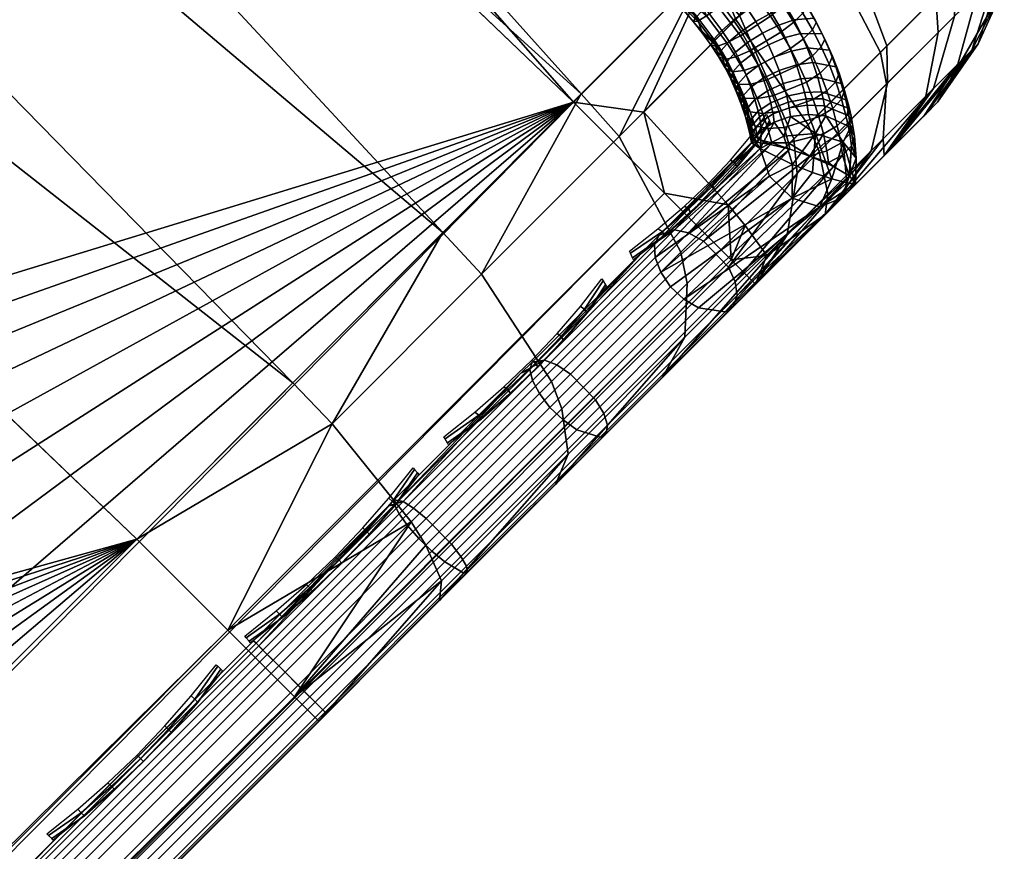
# Model space of a CAD drawing. Header units: inches. Extents: x 0 to 44.3, y -37.9 to 0.3.
# Tile 247 of 256: x 43.3 to 44.2, y -19 to -18.2. Entities that reach past the tile are written whole.
import ezdxf

# ---------------------------------------------------------------- set-up
doc = ezdxf.new("R2010")
doc.units = ezdxf.units.IN
doc.header["$LTSCALE"] = 0.03937
doc.header["$MEASUREMENT"] = 0
for name, color, linetype in [('A-FURN-3-ST', 151, 'Continuous'), ('A-FURN-3-ST-SEAM', 250, 'Continuous'), ('A-FURN-3-STITCH', 15, 'Continuous')]:
    doc.layers.add(name, color=color, linetype=linetype)

msp = doc.modelspace()

# ---------------------------------------------------------------- meshes
at = {"layer": 'A-FURN-3-ST'}
mesh = msp.add_polyface(dxfattribs=at)
corners = [(22.2944, -30.35031, 16.9), (22.31619, -30.31981, 17.1847), (20.91762, -29.39171, 17.1847), (20.89724, -29.42317, 16.9), (19.4805, -28.52448, 17.1847), (19.46157, -28.55684, 16.9), (24.14644, -30.68945, 17.96252), (22.92462, -29.44874, 18), (22.76172, -29.68223, 17.96252), (21.48767, -28.49506, 18), (21.33503, -28.73538, 17.96252), (21.19278, -28.95932, 17.85263), (22.6099, -29.8998, 17.85263), (21.07057, -29.15159, 17.67782), (22.47948, -30.08659, 17.67782), (20.97673, -29.29907, 17.45), (22.37931, -30.22985, 17.45), (20.01111, -27.60394, 18), (19.86902, -27.85065, 17.96252), (19.73659, -28.08053, 17.85263), (19.62284, -28.27792, 17.67782), (19.5355, -28.42934, 17.45), (18.49766, -26.77704, 18), (43.39208, -18.68465, 18), (16.95011, -26.01586, 18), (31.3629, -9.39334, 18), (15.3713, -25.32182, 18), (22.58047, -29.94023, 5), (22.47109, -30.09723, 5.03806), (21.16529, -29.00109, 5), (21.06279, -29.16266, 5.03806), (19.71111, -28.12356, 5), (19.61568, -28.2894, 5.03806), (19.46157, -28.55684, 5.5), (19.48065, -28.5239, 5.30866), (20.89724, -29.42317, 5.5), (20.91774, -29.39111, 5.30866), (22.2944, -30.35031, 5.5), (22.3163, -30.31918, 5.30866), (22.37834, -30.23031, 5.14645), (20.97587, -29.29962, 5.14645), (19.53475, -28.42999, 5.14645), (18.22061, -27.30924, 5), (43.81635, -18.26038, 5), (16.69654, -26.55965, 5), (29.75744, -7.792, 5), (15.14169, -25.87615, 5)]
mesh.append_faces([[corners[k] for k in face] for face in [(0, 1, 2), (0, 2, 3), (3, 2, 4), (3, 4, 5), (6, 7, 8), (7, 9, 8), (8, 9, 10), (8, 10, 11, 12), (12, 11, 13, 14), (14, 13, 15, 16), (16, 15, 2, 1), (9, 17, 10), (10, 17, 18), (10, 18, 19, 11), (11, 19, 20, 13), (13, 20, 21, 15), (15, 21, 4, 2), (17, 22, 18), (17, 23, 22), (22, 23, 24), (24, 25, 26), (27, 28, 29), (29, 28, 30), (29, 30, 31), (31, 30, 32), (33, 34, 35), (35, 34, 36), (35, 36, 37), (37, 36, 38), (39, 38, 36, 40), (40, 36, 34, 41), (28, 39, 40, 30), (30, 40, 41, 32), (31, 42, 43), (43, 42, 44), (45, 44, 46), (37, 3, 35), (35, 3, 5), (35, 5, 33)]])
mesh = msp.add_polyface(dxfattribs=at)
corners = [(43.54368, -18.53277, 17.97886), (43.39208, -18.68465, 18), (43.58187, -18.57266, 17.97284), (43.48047, -18.77303, 17.96651), (43.65868, -18.66795, 17.90712), (43.54517, -18.83774, 17.875), (43.99312, -18.43716, 5.25), (27.97695, -34.45333, 5.25), (43.96944, -18.41347, 5.125), (27.95327, -34.42964, 5.125), (43.90474, -18.34877, 5.03349), (27.88856, -34.36494, 5.03349), (43.81635, -18.26038, 5), (27.80018, -34.27655, 5), (28.22445, -33.85228, 18), (28.31284, -33.94067, 17.96651), (28.37754, -34.00537, 17.875), (43.56886, -18.86142, 17.75), (28.40122, -34.02905, 17.75), (28.2648, -34.14835, 17.80903), (26.97166, -32.66703, 18), (25.66914, -31.53665, 18), (24.3193, -30.46322, 18), (22.92462, -29.44874, 18), (21.48767, -28.49506, 18), (16.95011, -26.01586, 18), (41.81977, -17.17921, 18), (40.19527, -15.73024, 18), (38.52059, -14.33957, 18), (44.1699, -18.26038, 16.9), (27.80017, -34.63011, 5.5), (44.1699, -18.26038, 5.5), (27.80017, -34.63011, 16.9), (26.5663, -33.1094, 5), (25.28346, -31.99628, 5), (23.95404, -30.93924, 5), (22.58047, -29.94023, 5), (21.16529, -29.00109, 5), (16.69654, -26.55965, 5), (42.22863, -16.74007, 5), (40.58819, -15.27679, 5), (38.89708, -13.87238, 5)]
mesh.append_faces([[corners[k] for k in face] for face in [(0, 1, 2), (2, 1, 3), (4, 3, 5), (6, 7, 8), (8, 7, 9), (8, 9, 10), (10, 9, 11), (10, 11, 12), (12, 11, 13), (1, 14, 3), (3, 14, 15), (3, 15, 5), (5, 15, 16), (5, 16, 17), (17, 16, 18), (16, 19, 18), (14, 1, 20), (20, 1, 21), (21, 1, 22), (22, 1, 23), (23, 1, 24), (25, 1, 26), (25, 26, 27), (27, 28, 25), (29, 30, 31), (31, 30, 7), (31, 7, 6), (29, 17, 18), (29, 18, 32), (32, 30, 29), (13, 33, 12), (12, 33, 34), (12, 34, 35), (35, 36, 12), (12, 36, 37), (12, 38, 39), (39, 38, 40), (40, 38, 41)]])
mesh = msp.add_polyface(dxfattribs=at)
corners = [(43.39208, -18.68465, 18), (43.54368, -18.53277, 17.97886), (41.81977, -17.17921, 18), (42.01338, -16.97047, 17.96252), (40.38134, -15.51477, 17.96252), (42.19383, -16.77599, 17.85263), (40.55477, -15.314, 17.85263), (42.34884, -16.60904, 17.67782), (40.70374, -15.14164, 17.67782), (42.46787, -16.48101, 17.45), (40.81814, -15.00946, 17.45), (42.54284, -16.40067, 17.1847), (40.89019, -14.92648, 17.1847), (40.915, -14.89838, 16.9), (42.56867, -16.3735, 16.9), (44.15426, -17.92108, 17.1146), (44.16919, -17.90612, 16.9), (43.68943, -18.38675, 17.91618), (43.8238, -18.25213, 17.8146), (43.94155, -18.13418, 17.67779), (44.0382, -18.03734, 17.51111), (44.11002, -17.9654, 17.32095), (40.19527, -15.73024, 18), (44.16919, -17.90612, 5.5), (42.56867, -16.3735, 5.5), (40.915, -14.89838, 5.5), (44.14232, -17.9331, 5.30867), (42.54267, -16.40129, 5.30866), (40.89001, -14.92709, 5.30866), (40.58819, -15.27679, 5), (40.71317, -15.13191, 5.03806), (42.22863, -16.74007, 5), (42.35866, -16.5997, 5.03806), (43.81635, -18.26038, 5), (43.95135, -18.12483, 5.03812), (42.46893, -16.48073, 5.14645), (44.06584, -18.00988, 5.14644), (40.81915, -15.0091, 5.14645)]
mesh.append_faces([[corners[k] for k in face] for face in [(0, 1, 2), (2, 1, 3), (2, 3, 4), (4, 3, 5, 6), (6, 5, 7, 8), (8, 7, 9, 10), (10, 9, 11, 12), (12, 11, 13), (13, 11, 14), (14, 11, 15), (14, 15, 16), (1, 17, 3), (3, 17, 5), (17, 18, 5), (5, 18, 7), (18, 19, 7), (7, 19, 20), (7, 20, 9), (9, 20, 21), (9, 21, 11), (11, 21, 15), (22, 2, 4), (14, 23, 24), (14, 24, 13), (13, 24, 25), (23, 26, 24), (24, 26, 27), (24, 27, 25), (25, 27, 28), (29, 30, 31), (31, 30, 32), (31, 32, 33), (33, 32, 34), (34, 32, 35), (34, 35, 36), (36, 35, 27), (36, 27, 26), (35, 32, 30, 37), (28, 27, 35, 37)]])
mesh = msp.add_polyface(dxfattribs=at)
corners = [(44.23469, -18.14798, 16.9), (44.1699, -18.26038, 5.5), (44.23469, -18.14798, 5.5), (44.23443, -18.01825, 16.9), (44.23443, -18.01825, 5.5), (44.16919, -17.90612, 16.9), (44.16919, -17.90612, 5.5), (44.14232, -17.9331, 5.30867), (44.19405, -17.95946, 5.38259), (44.23447, -18.09177, 5.39849), (44.23195, -18.13099, 5.40571), (44.20919, -18.20383, 5.42226), (44.18966, -18.22337, 5.34899), (44.20827, -18.1547, 5.31687), (44.06584, -18.00988, 5.14644), (44.05532, -18.09866, 5.0955), (43.95135, -18.12483, 5.03812), (43.97401, -18.18025, 5.03564), (44.16461, -17.989, 5.27195), (44.1175, -18.03627, 5.17434), (44.1682, -18.15815, 5.21847), (44.11439, -18.21205, 5.15034), (44.20898, -18.1173, 5.30284), (44.17039, -18.19263, 5.2385), (44.22644, -18.13659, 17.09444), (44.2032, -18.20984, 17.08087), (44.22917, -18.09707, 17.10039), (44.18923, -17.96437, 17.11343), (44.15426, -17.92108, 17.1146), (44.14522, -18.00844, 17.31865), (44.11002, -17.9654, 17.32095), (44.07378, -18.08, 17.50777), (44.0382, -18.03734, 17.51111), (43.97762, -18.1763, 17.67351), (43.94155, -18.13418, 17.67779), (44.18783, -18.13844, 17.29305), (44.18632, -18.17673, 17.2814), (44.12071, -18.2056, 17.4706), (42.56867, -16.3735, 16.9)]
mesh.append_faces([[corners[k] for k in face] for face in [(0, 1, 2), (0, 2, 3), (3, 2, 4), (3, 4, 5), (5, 4, 6), (7, 6, 8), (8, 6, 4), (8, 4, 9), (9, 4, 2), (9, 2, 10), (10, 2, 11), (10, 11, 12, 13), (14, 15, 16), (16, 15, 17), (7, 18, 14), (14, 18, 19), (14, 19, 15), (15, 19, 20, 21), (18, 7, 8), (18, 8, 9, 22), (22, 9, 10, 13), (22, 13, 23, 20), (20, 19, 18, 22), (24, 25, 0), (24, 0, 26), (26, 0, 3), (26, 3, 27), (27, 3, 5), (27, 5, 28), (27, 28, 29), (29, 28, 30), (29, 30, 31), (31, 30, 32), (31, 32, 33), (33, 32, 34), (35, 36, 24, 26), (31, 37, 35, 29), (29, 35, 26, 27), (5, 6, 38)]])
mesh = msp.add_polyface(dxfattribs=at)
corners = [(44.1699, -18.26038, 16.9), (44.1699, -18.26038, 5.5), (44.23469, -18.14798, 16.9), (44.20827, -18.1547, 5.31687), (44.18966, -18.22337, 5.34899), (44.15841, -18.25463, 5.28436), (44.17039, -18.19263, 5.2385), (44.11717, -18.29589, 5.23216), (44.12039, -18.24269, 5.17521), (44.06324, -18.34983, 5.19254), (44.05502, -18.30814, 5.12719), (44.06076, -18.36952, 5.26906), (44.23469, -18.14798, 5.5), (44.20919, -18.20383, 5.42226), (44.15644, -18.27384, 5.40433), (44.11812, -18.31216, 5.32322), (43.9666, -18.36009, 5.0747), (43.90474, -18.34877, 5.03349), (43.8845, -18.27006, 5.00789), (43.81635, -18.26038, 5), (43.95135, -18.12483, 5.03812), (43.97401, -18.18025, 5.03564), (44.04403, -18.28253, 5.09864), (43.98308, -18.38016, 5.10495), (44.11439, -18.21205, 5.15034), (44.1682, -18.15815, 5.21847), (44.05532, -18.09866, 5.0955), (44.03353, -18.32958, 17.60466), (44.02374, -18.38932, 17.55549), (44.10529, -18.30777, 17.41504), (44.12118, -18.24189, 17.45368), (44.16588, -18.24717, 17.25478), (44.18632, -18.17673, 17.2814), (44.2032, -18.20984, 17.08087), (44.22644, -18.13659, 17.09444), (44.15835, -18.27193, 17.06583), (44.12414, -18.30614, 17.22528), (44.06859, -18.36169, 17.37222), (43.97762, -18.1763, 17.67351), (43.94155, -18.13418, 17.67779), (43.8605, -18.2936, 17.80954), (43.8238, -18.25213, 17.8146), (43.72684, -18.42747, 17.91054), (44.03039, -18.29598, 17.62619), (44.12071, -18.2056, 17.4706), (44.18783, -18.13844, 17.29305), (43.92037, -18.40608, 17.75388), (44.07378, -18.08, 17.50777), (43.99312, -18.43716, 5.25)]
mesh.append_faces([[corners[k] for k in face] for face in [(0, 1, 2), (3, 4, 5, 6), (6, 5, 7, 8), (8, 7, 9, 10), (11, 9, 7), (12, 1, 13), (13, 1, 14), (13, 14, 4), (4, 14, 15), (4, 15, 5), (5, 15, 7), (15, 11, 7), (16, 17, 18), (18, 17, 19), (18, 19, 20), (20, 21, 18), (18, 21, 22, 16), (16, 22, 10, 23), (24, 25, 6, 8), (24, 8, 10, 22), (26, 24, 22, 21), (27, 28, 29, 30), (30, 29, 31, 32), (32, 31, 33, 34), (2, 33, 0), (0, 33, 35), (35, 33, 36), (36, 33, 31), (36, 31, 37), (37, 31, 29), (38, 39, 40), (40, 39, 41), (40, 41, 42), (43, 27, 30, 44), (44, 30, 32, 45), (40, 46, 43, 38), (38, 43, 44, 47), (48, 15, 14), (48, 14, 1)]])
mesh = msp.add_polyface(dxfattribs=at)
corners = [(44.05502, -18.30814, 5.12719), (44.06324, -18.34983, 5.19254), (44.00389, -18.40921, 5.17418), (43.98308, -18.38016, 5.10495), (43.96944, -18.41347, 5.125), (43.99312, -18.43716, 5.25), (44.06076, -18.36952, 5.26906), (43.9666, -18.36009, 5.0747), (43.90474, -18.34877, 5.03349), (43.58187, -18.57266, 17.97284), (43.48047, -18.77303, 17.96651), (43.65868, -18.66795, 17.90712), (43.54517, -18.83774, 17.875), (43.67281, -18.69047, 17.87726), (43.68814, -18.72497, 17.80913), (43.81107, -18.60202, 17.75635), (43.80494, -18.55828, 17.82054), (43.92442, -18.48866, 17.67076), (43.92677, -18.4364, 17.72856), (44.02374, -18.38932, 17.55549), (44.03353, -18.32958, 17.60466), (44.06859, -18.36169, 17.37222), (44.10529, -18.30777, 17.41504), (43.99383, -18.43645, 17.50102), (43.90277, -18.52751, 17.60673), (43.79884, -18.63144, 17.68523), (43.68611, -18.74417, 17.73367), (43.56886, -18.86142, 17.75), (43.72684, -18.42747, 17.91054), (43.8238, -18.25213, 17.8146), (43.68943, -18.38675, 17.91618), (43.54368, -18.53277, 17.97886), (43.79483, -18.5317, 17.84866), (43.92037, -18.40608, 17.75388), (44.03039, -18.29598, 17.62619), (43.8605, -18.2936, 17.80954), (44.15835, -18.27193, 17.06583), (44.1699, -18.26038, 16.9), (44.12414, -18.30614, 17.22528), (44.11812, -18.31216, 5.32322)]
mesh.append_faces([[corners[k] for k in face] for face in [(0, 1, 2, 3), (3, 2, 4), (4, 2, 5), (5, 2, 6), (6, 2, 1), (3, 4, 7), (7, 4, 8), (9, 10, 11), (11, 12, 13), (13, 12, 14), (13, 14, 15, 16), (16, 15, 17, 18), (18, 17, 19, 20), (21, 22, 23), (23, 22, 19), (23, 19, 24), (24, 19, 17), (24, 17, 25), (25, 17, 15), (25, 15, 26), (26, 15, 14), (26, 14, 27), (27, 14, 12), (28, 29, 30), (28, 30, 9), (9, 30, 31), (28, 9, 11, 32), (32, 11, 13, 16), (32, 16, 18, 33), (33, 18, 20, 34), (28, 32, 33, 35), (36, 27, 37), (36, 38, 27), (27, 38, 21), (27, 21, 23), (23, 24, 27), (27, 24, 25), (27, 25, 26), (6, 39, 5)]])
mesh = msp.add_polyface(dxfattribs=at)
corners = [(27.66531, -34.41227, 5.03808), (27.80018, -34.27655, 5), (27.7564, -34.39873, 5.02039), (27.88856, -34.36494, 5.03349), (27.85357, -34.47334, 5.08558), (27.95327, -34.42964, 5.125), (27.86998, -34.49375, 17.60422), (27.92937, -34.48386, 17.55523), (28.02863, -34.38458, 17.67053), (27.97662, -34.38703, 17.72817), (28.14189, -34.27129, 17.75622), (28.09831, -34.26524, 17.8203), (28.2648, -34.14835, 17.80903), (28.23038, -34.13308, 17.87709), (28.37754, -34.00537, 17.875), (28.40122, -34.02905, 17.75), (28.28397, -34.14631, 17.73367), (28.17122, -34.25906, 17.68528), (28.06731, -34.36297, 17.60673), (27.97624, -34.45404, 17.50101), (28.20789, -34.11899, 17.90694), (28.31284, -33.94067, 17.96651), (28.11277, -34.04237, 17.97274), (28.22445, -33.85228, 18), (28.07292, -34.00424, 17.97886), (27.96788, -34.18761, 17.91043), (27.92722, -34.15036, 17.91625), (27.83436, -34.32145, 17.80931), (27.79294, -34.28502, 17.81459), (27.71735, -34.43875, 17.67325), (27.94643, -34.38073, 17.75345), (28.07181, -34.25521, 17.8484), (27.83655, -34.49073, 17.62572), (26.97166, -32.66703, 18), (21.48767, -28.49506, 18), (43.39208, -18.68465, 18), (20.01111, -27.60394, 18), (27.80017, -34.63011, 16.9), (27.81172, -34.61856, 17.06582), (27.84597, -34.58431, 17.22524), (27.90148, -34.5288, 17.37222), (43.81635, -18.26038, 5), (21.16529, -29.00109, 5), (19.71111, -28.12356, 5)]
mesh.append_faces([[corners[k] for k in face] for face in [(0, 1, 2), (2, 1, 3), (2, 3, 4), (4, 3, 5), (6, 7, 8, 9), (9, 8, 10, 11), (11, 10, 12, 13), (13, 12, 14), (15, 12, 16), (16, 12, 17), (17, 12, 10), (17, 10, 18), (18, 10, 8), (18, 8, 19), (13, 14, 20), (20, 14, 21), (20, 21, 22), (22, 21, 23), (22, 23, 24), (22, 24, 25), (25, 24, 26), (25, 26, 27), (27, 26, 28), (27, 28, 29), (30, 9, 11, 31), (31, 11, 13, 20), (29, 32, 30, 27), (27, 30, 31, 25), (25, 31, 20, 22), (33, 24, 23), (34, 35, 36), (37, 15, 38), (38, 15, 39), (39, 15, 40), (40, 15, 19), (19, 15, 18), (18, 15, 17), (17, 15, 16), (41, 42, 43)]])
at = {"layer": 'A-FURN-3-ST-SEAM'}
mesh = msp.add_polyface(dxfattribs=at)
corners = [(43.92149, -18.15524, 17.70776), (43.92016, -18.15391, 17.70778), (43.91412, -18.15995, 17.69016), (43.91545, -18.16127, 17.69013), (43.91333, -18.16074, 17.67058), (43.91467, -18.16206, 17.67058), (43.92835, -18.14838, 17.63771), (43.95504, -18.15853, 17.62957), (43.94387, -18.16887, 17.63881), (43.91921, -18.15751, 17.65221), (43.93596, -18.17707, 17.65245), (43.93253, -18.18197, 17.66913), (43.94133, -18.19319, 17.66743), (43.95252, -18.19908, 17.64863), (43.94963, -18.2047, 17.66518), (43.98529, -18.20242, 17.61999), (43.97352, -18.21186, 17.62944), (43.96749, -18.2016, 17.63241), (43.97912, -18.1919, 17.62304), (43.96032, -18.19072, 17.63501), (43.97179, -18.18079, 17.6257), (43.95723, -18.16806, 17.7204), (43.93185, -18.14487, 17.72076), (43.94538, -18.17653, 17.7102), (43.9369, -18.18165, 17.69531), (43.9555, -18.20636, 17.69102), (43.96522, -18.2029, 17.70562), (43.97832, -18.19609, 17.71553), (43.98766, -18.21042, 17.71202), (44.01774, -18.19251, 17.71469), (44.0075, -18.17672, 17.71859), (43.98446, -18.14611, 17.7239), (43.99643, -18.13533, 17.71638), (44.01991, -18.16652, 17.71096), (44.03035, -18.18264, 17.70698), (44.02696, -18.2084, 17.71), (44.03979, -18.1989, 17.70218), (44.02857, -18.15774, 17.69808), (44.03901, -18.17384, 17.6941), (44.04843, -18.19008, 17.68931), (44.04825, -18.21543, 17.69652), (44.05688, -18.20658, 17.68366), (44.03262, -18.1514, 17.6819), (44.04284, -18.16716, 17.67801), (44.05205, -18.18301, 17.67333), (44.06029, -18.19912, 17.66781), (44.0313, -18.14845, 17.66439), (44.04113, -18.16358, 17.66067), (44.04992, -18.17871, 17.65621), (44.05778, -18.19408, 17.65093), (44.01386, -18.15383, 17.63443), (44.02258, -18.16717, 17.63118), (44.03021, -18.18026, 17.62735), (44.03698, -18.19356, 17.62276), (44.06486, -18.20993, 17.64477), (44.04319, -18.20757, 17.61729), (44.00042, -18.16104, 17.62528), (44.00856, -18.17347, 17.62227), (44.01559, -18.18549, 17.61876), (44.0218, -18.19773, 17.61453), (44.02757, -18.21078, 17.60941), (43.96824, -18.14724, 17.62613), (43.98571, -18.17044, 17.6221), (43.9819, -18.13644, 17.62955), (43.99336, -18.18208, 17.61929), (43.99988, -18.19321, 17.61606), (44.00561, -18.20454, 17.61213), (43.99071, -18.21314, 17.61627), (43.95975, -18.21004, 17.64601), (43.91786, -18.1562, 17.65223)]
mesh.append_faces([[corners[k] for k in face] for face in [(0, 1, 2), (0, 2, 3), (3, 2, 4), (3, 4, 5), (6, 7, 8), (6, 8, 9), (9, 8, 10), (9, 10, 5), (5, 10, 11), (11, 10, 12), (12, 10, 13), (12, 13, 14), (15, 16, 17, 18), (18, 17, 19, 20), (20, 19, 8, 7), (21, 22, 23), (23, 22, 0), (23, 0, 24), (24, 0, 3), (24, 3, 11), (11, 3, 5), (11, 12, 25), (25, 12, 14), (25, 26, 23, 24), (26, 27, 21, 23), (28, 29, 30, 27), (27, 30, 31, 21), (24, 11, 25), (32, 31, 30, 33), (33, 30, 29, 34), (34, 29, 35, 36), (37, 33, 34, 38), (38, 34, 36, 39), (39, 36, 40, 41), (42, 37, 38, 43), (43, 38, 39, 44), (44, 39, 41, 45), (46, 42, 43, 47), (47, 43, 44, 48), (48, 44, 45, 49), (50, 46, 47, 51), (51, 47, 48, 52), (52, 48, 49, 53), (53, 49, 54, 55), (56, 50, 51, 57), (57, 51, 52, 58), (58, 52, 53, 59), (59, 53, 55, 60), (20, 7, 61, 62), (62, 61, 63, 56), (13, 10, 8, 19), (62, 56, 57, 64), (64, 57, 58, 65), (65, 58, 59, 66), (20, 62, 64, 18), (18, 64, 65, 15), (15, 65, 66, 67), (13, 19, 17, 68), (5, 4, 9), (9, 4, 69)]])
mesh = msp.add_polyface(dxfattribs=at)
corners = [(43.94963, -18.2047, 17.66518), (43.95252, -18.19908, 17.64863), (43.95712, -18.21607, 17.66245), (43.95975, -18.21004, 17.64601), (43.96346, -18.22688, 17.65931), (43.96583, -18.22039, 17.64301), (43.96903, -18.2379, 17.65549), (43.97115, -18.23094, 17.63934), (43.97428, -18.24986, 17.65078), (43.9762, -18.24247, 17.63479), (43.97904, -18.26229, 17.64539), (43.98081, -18.25451, 17.62957), (43.98316, -18.27474, 17.63953), (43.9848, -18.26657, 17.6239), (43.98646, -18.28676, 17.63341), (43.988, -18.27816, 17.61801), (43.98776, -18.29246, 17.63032), (43.98925, -18.28363, 17.61504), (43.98879, -18.29787, 17.62724), (43.99024, -18.2888, 17.6121), (44.01122, -18.27978, 17.58386), (43.9989, -18.28759, 17.59407), (43.99775, -18.27975, 17.59877), (44.01004, -18.27177, 17.58866), (43.99677, -18.27463, 17.60168), (44.00903, -18.26651, 17.59165), (43.99553, -18.2692, 17.60462), (44.00777, -18.26096, 17.59466), (43.99235, -18.2577, 17.61046), (44.00453, -18.24921, 17.60064), (43.98838, -18.24572, 17.61609), (44.00049, -18.23701, 17.60637), (43.98381, -18.23376, 17.62128), (43.99583, -18.22483, 17.61165), (43.9788, -18.22231, 17.6258), (43.99071, -18.21314, 17.61627), (43.97352, -18.21186, 17.62944), (43.98529, -18.20242, 17.61999), (43.9555, -18.20636, 17.69102), (43.96367, -18.21884, 17.68799), (43.97074, -18.23093, 17.68447), (43.97699, -18.24324, 17.68021), (43.98278, -18.25635, 17.67507), (43.98798, -18.26987, 17.66922), (43.99244, -18.28341, 17.66284), (43.99603, -18.29659, 17.65611), (44.005, -18.28578, 17.67534), (44.00025, -18.27134, 17.68216), (43.9947, -18.25691, 17.68839), (43.98846, -18.24284, 17.69389), (43.98165, -18.22946, 17.6985), (43.97397, -18.21631, 17.70235), (43.96522, -18.2029, 17.70562), (44.01592, -18.26947, 17.6904), (44.01, -18.25414, 17.69701), (44.00331, -18.2391, 17.70287), (43.99593, -18.22465, 17.70784), (43.98766, -18.21042, 17.71202), (43.97832, -18.19609, 17.71553), (44.00561, -18.20454, 17.61213), (44.01099, -18.21677, 17.60731), (43.96749, -18.2016, 17.63241), (43.9914, -18.2967, 17.60737)]
mesh.append_faces([[corners[k] for k in face] for face in [(0, 1, 2), (2, 1, 3), (2, 3, 4), (4, 3, 5), (4, 5, 6), (6, 5, 7), (6, 7, 8), (8, 7, 9), (8, 9, 10), (10, 9, 11), (10, 11, 12), (12, 11, 13), (12, 13, 14), (14, 13, 15), (14, 15, 16), (16, 15, 17), (18, 17, 19), (20, 21, 22, 23), (23, 22, 24, 25), (25, 24, 26, 27), (27, 26, 28, 29), (29, 28, 30, 31), (31, 30, 32, 33), (33, 32, 34, 35), (35, 34, 36, 37), (38, 0, 39), (39, 0, 2), (39, 2, 40), (40, 2, 4), (40, 4, 41), (41, 4, 6), (41, 6, 42), (42, 6, 8), (42, 8, 43), (43, 8, 10), (43, 10, 44), (44, 10, 12), (44, 12, 45), (45, 12, 14), (44, 46, 47, 43), (43, 47, 48, 42), (42, 48, 49, 41), (41, 49, 50, 40), (40, 50, 51, 39), (39, 51, 52, 38), (47, 53, 54, 48), (48, 54, 55, 49), (49, 55, 56, 50), (50, 56, 57, 51), (51, 57, 58, 52), (35, 59, 60, 33), (3, 61, 36, 5), (5, 36, 34, 7), (7, 34, 32, 9), (9, 32, 30, 11), (11, 30, 28, 13), (13, 28, 26, 15), (15, 26, 24, 17), (17, 24, 22, 19), (19, 22, 21, 62)]])
mesh = msp.add_polyface(dxfattribs=at)
corners = [(44.005, -18.28578, 17.67534), (44.02095, -18.28483, 17.68315), (44.01592, -18.26947, 17.6904), (44.00025, -18.27134, 17.68216), (44.02501, -18.29994, 17.67539), (44.05902, -18.29123, 17.67434), (44.05459, -18.2746, 17.6829), (44.0491, -18.25783, 17.69084), (44.04263, -18.24108, 17.69805), (44.01, -18.25414, 17.69701), (44.03522, -18.22454, 17.70447), (44.00331, -18.2391, 17.70287), (44.02696, -18.2084, 17.71), (43.99593, -18.22465, 17.70784), (44.01774, -18.19251, 17.71469), (43.98766, -18.21042, 17.71202), (44.08295, -18.28289, 17.64837), (44.0845, -18.29117, 17.64364), (44.08734, -18.28194, 17.62864), (44.08584, -18.27386, 17.63325), (44.08379, -18.27362, 17.61333), (44.08235, -18.26593, 17.61772), (44.06002, -18.26382, 17.5896), (44.05878, -18.25721, 17.59337), (44.04332, -18.26319, 17.58366), (44.04217, -18.25714, 17.5871), (44.02582, -18.26591, 17.58322), (44.02476, -18.26033, 17.58639), (44.01004, -18.27177, 17.58866), (44.00903, -18.26651, 17.59165), (44.08541, -18.28461, 17.60675), (44.07809, -18.29907, 17.57997), (44.06145, -18.27348, 17.58381), (44.05134, -18.29086, 17.56686), (44.04464, -18.27218, 17.57828), (44.02706, -18.27431, 17.57818), (44.02061, -18.29326, 17.56912), (44.01122, -18.27978, 17.58386), (44.03979, -18.1989, 17.70218), (44.04825, -18.21543, 17.69652), (44.05581, -18.2323, 17.68997), (44.06241, -18.24937, 17.68262), (44.068, -18.26646, 17.67454), (44.07251, -18.28343, 17.66579), (44.05688, -18.20658, 17.68366), (44.06443, -18.22344, 17.67712), (44.07103, -18.24049, 17.66978), (44.07661, -18.25757, 17.6617), (44.08112, -18.27452, 17.65296), (44.07435, -18.29181, 17.66119), (44.06029, -18.19912, 17.66781), (44.06767, -18.21562, 17.6614), (44.07414, -18.23234, 17.6542), (44.07962, -18.24909, 17.64628), (44.08404, -18.26568, 17.63773), (44.05778, -18.19408, 17.65093), (44.06486, -18.20993, 17.64477), (44.07108, -18.22604, 17.63783), (44.07636, -18.24217, 17.63021), (44.08062, -18.2581, 17.62201), (44.04319, -18.20757, 17.61729), (44.04872, -18.22193, 17.61108), (44.05345, -18.23632, 17.6043), (44.05726, -18.25039, 17.59709), (44.02757, -18.21078, 17.60941), (44.03274, -18.22424, 17.60358), (44.03718, -18.23773, 17.59723), (44.04075, -18.25084, 17.59053), (44.00561, -18.20454, 17.61213), (44.0218, -18.19773, 17.61453), (44.01099, -18.21677, 17.60731), (44.01586, -18.22947, 17.60182), (44.02006, -18.24218, 17.59583), (44.02343, -18.25448, 17.58957), (43.99583, -18.22483, 17.61165), (44.00049, -18.23701, 17.60637), (44.00453, -18.24921, 17.60064), (44.00777, -18.26096, 17.59466), (44.08903, -18.29339, 17.62178)]
mesh.append_faces([[corners[k] for k in face] for face in [(0, 1, 2, 3), (4, 5, 6, 1), (1, 6, 7, 2), (2, 7, 8, 9), (9, 8, 10, 11), (11, 10, 12, 13), (13, 12, 14, 15), (16, 17, 18, 19), (19, 18, 20, 21), (21, 20, 22, 23), (23, 22, 24, 25), (25, 24, 26, 27), (27, 26, 28, 29), (30, 31, 32), (32, 31, 33), (32, 33, 34), (34, 33, 35), (34, 35, 26, 24), (33, 36, 35), (35, 36, 37), (35, 37, 28, 26), (38, 12, 10, 39), (39, 10, 8, 40), (40, 8, 7, 41), (41, 7, 6, 42), (42, 6, 5, 43), (44, 39, 40, 45), (45, 40, 41, 46), (46, 41, 42, 47), (47, 42, 43, 48), (48, 43, 49, 16), (50, 44, 45, 51), (51, 45, 46, 52), (52, 46, 47, 53), (53, 47, 48, 54), (54, 48, 16, 19), (55, 50, 51, 56), (56, 51, 52, 57), (57, 52, 53, 58), (58, 53, 54, 59), (59, 54, 19, 21), (60, 56, 57, 61), (61, 57, 58, 62), (62, 58, 59, 63), (63, 59, 21, 23), (64, 60, 61, 65), (65, 61, 62, 66), (66, 62, 63, 67), (67, 63, 23, 25), (68, 69, 64, 70), (70, 64, 65, 71), (71, 65, 66, 72), (72, 66, 67, 73), (73, 67, 25, 27), (74, 70, 71, 75), (75, 71, 72, 76), (76, 72, 73, 77), (77, 73, 27, 29), (24, 22, 32, 34), (22, 20, 30, 32), (20, 18, 78, 30)]])
mesh = msp.add_polyface(dxfattribs=at)
corners = [(43.99765, -18.30535, 17.58589), (43.89505, -18.39869, 17.71587), (43.98912, -18.29984, 17.62609), (43.89945, -18.38941, 17.73029), (43.98925, -18.29961, 17.62946), (43.89572, -18.41127, 17.70332), (44.00663, -18.33211, 17.57332), (43.90103, -18.42545, 17.69398), (44.02871, -18.35373, 17.57365), (43.91057, -18.43956, 17.68916), (43.92348, -18.45165, 17.69001), (43.80618, -18.56895, 17.77906), (43.7934, -18.55672, 17.77811), (43.67872, -18.69641, 17.83337), (43.66608, -18.68405, 17.83236), (43.84792, -18.58199, 17.82806), (43.842, -18.58565, 17.8117), (43.96365, -18.464, 17.71935), (43.97176, -18.45815, 17.73405), (44.05546, -18.36194, 17.58676), (43.93779, -18.46019, 17.6961), (43.81959, -18.57839, 17.78583), (43.96671, -18.42054, 17.76837), (44.04571, -18.31267, 17.66921), (43.94242, -18.39523, 17.76945), (44.02631, -18.30614, 17.67241), (43.92807, -18.38731, 17.76268), (44.00746, -18.30132, 17.66603), (43.9145, -18.38434, 17.7515), (43.9944, -18.29922, 17.65045), (43.98931, -18.29956, 17.63028), (43.77618, -18.51268, 17.82388), (43.78808, -18.51077, 17.84747), (43.88482, -18.40404, 17.74387), (43.64221, -18.64664, 17.88096), (43.6507, -18.64815, 17.90601), (43.76526, -18.5236, 17.83012), (43.6608, -18.65458, 17.91922), (43.79999, -18.51539, 17.85991), (43.67306, -18.6646, 17.92722), (43.81333, -18.52432, 17.86745), (43.84914, -18.57391, 17.84392), (43.97509, -18.44796, 17.7483), (43.64684, -18.66015, 17.8491), (43.64228, -18.65146, 17.86392), (43.77392, -18.51982, 17.80783), (43.77645, -18.53054, 17.79387), (43.83778, -18.54947, 17.86624), (43.69768, -18.68957, 17.92594), (43.97343, -18.43489, 17.76033), (43.8457, -18.56263, 17.8573), (43.78315, -18.54333, 17.78347), (43.70689, -18.70144, 17.91645), (43.71227, -18.71077, 17.90224), (43.65505, -18.67143, 17.83805), (43.98776, -18.29246, 17.63032), (43.98925, -18.28363, 17.61504), (43.98879, -18.29787, 17.62724), (43.99024, -18.2888, 17.6121), (43.9914, -18.2967, 17.60737), (43.98646, -18.28676, 17.63341)]
mesh.append_faces([[corners[k] for k in face] for face in [(0, 1, 2), (2, 1, 3), (2, 3, 4), (1, 0, 5), (5, 0, 6), (5, 6, 7), (7, 6, 8), (7, 8, 9), (9, 8, 10), (9, 10, 11, 12), (12, 11, 13, 14), (15, 16, 17, 18), (19, 17, 20), (19, 20, 10), (10, 20, 21, 11), (22, 23, 24), (24, 25, 26), (26, 25, 27), (26, 27, 28), (28, 27, 29), (28, 29, 3), (3, 29, 30), (3, 30, 4), (31, 32, 33), (33, 32, 28), (33, 28, 3), (34, 35, 36), (36, 35, 32), (36, 32, 31), (35, 37, 38, 32), (32, 38, 26, 28), (37, 39, 40, 38), (38, 40, 24, 26), (41, 15, 18, 42), (43, 44, 45, 46), (46, 45, 1, 5), (44, 34, 36), (44, 36, 45), (45, 36, 31), (45, 31, 33), (45, 33, 1), (1, 33, 3), (22, 24, 40, 47), (47, 40, 39, 48), (41, 42, 49, 50), (50, 49, 22, 47), (21, 20, 17, 16), (46, 5, 7, 51), (51, 7, 9, 12), (50, 47, 48, 52), (41, 50, 52, 53), (51, 12, 14, 54), (46, 51, 54, 43), (55, 56, 57), (57, 58, 2), (2, 58, 59), (29, 60, 55), (30, 55, 57), (30, 57, 4), (4, 57, 2)]])
mesh = msp.add_polyface(dxfattribs=at)
corners = [(43.97176, -18.45815, 17.73405), (43.96365, -18.464, 17.71935), (44.07666, -18.35361, 17.60764), (44.05546, -18.36194, 17.58676), (44.02871, -18.35373, 17.57365), (43.92348, -18.45165, 17.69001), (43.97509, -18.44796, 17.7483), (44.08422, -18.33192, 17.62832), (44.08405, -18.3318, 17.62874), (43.97343, -18.43489, 17.76033), (44.06883, -18.32272, 17.65305), (43.96671, -18.42054, 17.76837), (44.04571, -18.31267, 17.66921), (43.94242, -18.39523, 17.76945), (44.02631, -18.30614, 17.67241), (43.99765, -18.30535, 17.58589), (44.02881, -18.32075, 17.54717), (44.00663, -18.33211, 17.57332), (44.04852, -18.32859, 17.54028), (44.06708, -18.33492, 17.54356), (44.08165, -18.33876, 17.55652), (44.09003, -18.33954, 17.57717), (44.09065, -18.31475, 17.60344), (44.07809, -18.29907, 17.57997), (44.05134, -18.29086, 17.56686), (44.02061, -18.29326, 17.56912), (43.98912, -18.29984, 17.62609), (43.9914, -18.2967, 17.60737), (43.9989, -18.28759, 17.59407), (44.01122, -18.27978, 17.58386), (43.99603, -18.29659, 17.65611), (43.98646, -18.28676, 17.63341), (43.9944, -18.29922, 17.65045), (43.98776, -18.29246, 17.63032), (43.98931, -18.29956, 17.63028), (44.00746, -18.30132, 17.66603), (44.00882, -18.29992, 17.6681), (44.005, -18.28578, 17.67534), (43.99244, -18.28341, 17.66284), (44.02501, -18.29994, 17.67539), (44.02095, -18.28483, 17.68315), (44.05902, -18.29123, 17.67434), (44.06402, -18.319, 17.65835), (44.06233, -18.30752, 17.66522), (44.06082, -18.29943, 17.66984), (44.07589, -18.3001, 17.65646), (44.07435, -18.29181, 17.66119), (44.0845, -18.29117, 17.64364), (44.08295, -18.28289, 17.64837), (44.07762, -18.31182, 17.64944), (44.08622, -18.30288, 17.63663), (44.08541, -18.28461, 17.60675), (44.08903, -18.29339, 17.62178), (44.08734, -18.28194, 17.62864), (44.07251, -18.28343, 17.66579)]
mesh.append_faces([[corners[k] for k in face] for face in [(0, 1, 2), (2, 1, 3), (4, 3, 5), (0, 2, 6), (6, 2, 7), (6, 7, 8), (6, 8, 9), (9, 8, 10), (9, 10, 11), (11, 10, 12), (13, 12, 14), (15, 16, 17), (17, 16, 4), (4, 16, 18), (4, 18, 19), (4, 19, 3), (3, 19, 20), (3, 20, 21), (7, 2, 21), (21, 2, 3), (7, 21, 22), (22, 21, 23), (23, 21, 20), (23, 20, 19), (23, 19, 24), (24, 19, 18), (24, 18, 16), (15, 25, 16), (16, 25, 24), (26, 27, 15), (15, 27, 28), (15, 28, 29), (30, 31, 32), (32, 33, 34), (32, 35, 30), (30, 35, 36), (30, 36, 37, 38), (35, 14, 36), (36, 14, 39), (36, 39, 40, 37), (14, 12, 39), (39, 12, 41), (10, 42, 12), (12, 42, 43), (12, 43, 44), (44, 43, 45, 46), (46, 45, 47, 48), (42, 10, 49), (49, 10, 8), (49, 8, 50), (50, 8, 7), (50, 7, 22), (23, 51, 22), (22, 51, 52), (22, 52, 50), (50, 52, 53, 47), (25, 15, 29), (41, 12, 44), (54, 41, 44, 46), (47, 45, 49, 50), (45, 43, 42, 49)]])
mesh = msp.add_polyface(dxfattribs=at)
corners = [(43.66608, -18.68405, 17.83236), (43.67872, -18.69641, 17.83337), (43.54871, -18.82642, 17.85149), (43.53621, -18.81392, 17.85046), (38.4927, -23.88243, 17.85149), (38.4802, -23.86993, 17.85046), (33.43669, -28.93844, 17.85149), (33.42419, -28.92594, 17.85046), (28.40806, -34.02185, 17.90452), (28.40694, -34.02072, 17.88681), (33.46295, -28.9647, 17.88681), (33.46408, -28.96583, 17.90452), (38.51896, -23.90869, 17.88681), (38.52009, -23.90982, 17.90452), (43.57498, -18.85268, 17.88681), (43.5761, -18.85381, 17.90452), (43.70981, -18.71784, 17.86802), (43.71336, -18.71655, 17.8854), (43.842, -18.58565, 17.8117), (43.84792, -18.58199, 17.82806), (43.80618, -18.56895, 17.77906), (43.81959, -18.57839, 17.78583), (43.69115, -18.70683, 17.84056), (43.56014, -18.83784, 17.85881), (38.50413, -23.89386, 17.85881), (33.44811, -28.94987, 17.85881), (43.50558, -18.78328, 17.9), (43.51057, -18.78828, 17.92554), (43.63649, -18.65237, 17.88252), (43.6507, -18.64815, 17.90601), (43.64221, -18.64664, 17.88096), (38.45456, -23.84429, 17.92554), (38.44956, -23.83929, 17.9), (33.39855, -28.9003, 17.92554), (33.39355, -28.89531, 17.9), (28.34253, -33.95631, 17.92554), (33.40681, -28.90857, 17.939), (38.46283, -23.85256, 17.939), (43.51884, -18.79654, 17.939), (43.6608, -18.65458, 17.91922), (33.41795, -28.91971, 17.94716), (38.47396, -23.86369, 17.94716), (43.52998, -18.80768, 17.94716), (43.67306, -18.6646, 17.92722), (28.40463, -34.01841, 17.92169), (33.46064, -28.9624, 17.92169), (38.51666, -23.90639, 17.92169), (43.57267, -18.85037, 17.92169), (43.71227, -18.71077, 17.90224), (43.84914, -18.57391, 17.84392), (33.40261, -28.90437, 17.86752), (33.39599, -28.89775, 17.88263), (38.45201, -23.84174, 17.88263), (38.45863, -23.84836, 17.86752), (43.50802, -18.78572, 17.88263), (43.51464, -18.79234, 17.86752), (43.64228, -18.65146, 17.86392), (43.64684, -18.66015, 17.8491), (28.33754, -33.95132, 17.9), (43.69768, -18.68957, 17.92594), (43.55477, -18.83248, 17.94586), (38.49876, -23.88849, 17.94586), (33.44275, -28.9445, 17.94586), (43.70689, -18.70144, 17.91645), (43.56531, -18.84302, 17.93618), (38.5093, -23.89903, 17.93618), (33.45329, -28.95504, 17.93618), (43.65505, -18.67143, 17.83805), (43.52439, -18.80209, 17.85626), (38.46838, -23.85811, 17.85626), (33.41236, -28.91412, 17.85626)]
mesh.append_faces([[corners[k] for k in face] for face in [(0, 1, 2, 3), (3, 2, 4, 5), (5, 4, 6, 7), (8, 9, 10, 11), (11, 10, 12, 13), (13, 12, 14, 15), (15, 14, 16, 17), (17, 16, 18, 19), (20, 21, 22, 1), (1, 22, 23, 2), (2, 23, 24, 4), (4, 24, 25, 6), (26, 27, 28), (28, 27, 29), (28, 29, 30), (27, 26, 31), (31, 26, 32), (31, 32, 33), (33, 32, 34), (33, 34, 35), (33, 36, 37, 31), (31, 37, 38, 27), (27, 38, 39, 29), (36, 40, 41, 37), (37, 41, 42, 38), (38, 42, 43, 39), (44, 8, 11, 45), (45, 11, 13, 46), (46, 13, 15, 47), (47, 15, 17, 48), (48, 17, 19, 49), (50, 51, 52, 53), (53, 52, 54, 55), (55, 54, 56, 57), (51, 58, 34), (51, 34, 52), (52, 34, 32), (52, 32, 54), (54, 32, 26), (54, 26, 28), (54, 28, 56), (56, 28, 30), (59, 43, 42, 60), (60, 42, 41, 61), (61, 41, 40, 62), (63, 59, 60, 64), (64, 60, 61, 65), (65, 61, 62, 66), (48, 63, 64, 47), (47, 64, 65, 46), (46, 65, 66, 45), (21, 18, 16, 22), (22, 16, 14, 23), (23, 14, 12, 24), (24, 12, 10, 25), (67, 0, 3, 68), (68, 3, 5, 69), (69, 5, 7, 70), (57, 67, 68, 55), (55, 68, 69, 53), (53, 69, 70, 50)]])
at = {"layer": 'A-FURN-3-STITCH'}
mesh = msp.add_polyface(dxfattribs=at)
corners = [(44.00743, -18.2805, 17.67512), (43.99113, -18.30284, 17.70277), (43.99356, -18.30094, 17.70697), (44.00649, -18.27836, 17.67629), (43.97232, -18.32529, 17.72867), (43.97475, -18.3234, 17.73287), (43.99172, -18.29668, 17.70934), (44.00465, -18.2741, 17.67865), (43.95111, -18.34773, 17.75266), (43.95353, -18.34583, 17.75686), (43.97291, -18.31914, 17.73523), (43.98746, -18.29431, 17.7075), (44.00376, -18.27197, 17.67985), (43.92762, -18.37, 17.7746), (43.93004, -18.3681, 17.7788), (43.9517, -18.34157, 17.75923), (43.96865, -18.31677, 17.7334), (43.902, -18.39197, 17.79434), (43.90443, -18.39008, 17.79855), (43.92821, -18.36384, 17.78116), (43.94744, -18.3392, 17.75739), (43.87442, -18.41351, 17.81178), (43.87354, -18.41138, 17.81299), (43.90259, -18.38582, 17.80091), (43.92395, -18.36147, 17.77932), (43.8717, -18.40712, 17.81536), (43.89833, -18.38345, 17.79907), (43.87075, -18.40499, 17.8165)]
mesh.append_faces([[corners[k] for k in face] for face in [(0, 1, 2, 3), (1, 4, 5, 2), (3, 2, 6, 7), (4, 8, 9, 5), (2, 5, 10, 6), (7, 6, 11, 12), (8, 13, 14, 9), (5, 9, 15, 10), (6, 10, 16, 11), (13, 17, 18, 14), (9, 14, 19, 15), (10, 15, 20, 16), (17, 21, 22, 18), (14, 18, 23, 19), (15, 19, 24, 20), (18, 22, 25, 23), (19, 23, 26, 24), (23, 25, 27, 26)]])
mesh = msp.add_polyface(dxfattribs=at)
corners = [(43.84845, -18.43947, 17.83257), (43.82776, -18.46621, 17.85221), (43.82934, -18.46516, 17.85706), (43.84728, -18.43757, 17.83391), (43.80491, -18.4927, 17.86967), (43.80649, -18.49165, 17.87452), (43.82703, -18.46137, 17.85978), (43.84497, -18.43378, 17.83664), (43.78005, -18.51879, 17.88486), (43.78163, -18.51773, 17.88971), (43.80418, -18.48786, 17.87725), (43.82314, -18.45863, 17.85766), (43.84384, -18.43189, 17.83803), (43.75333, -18.54429, 17.89767), (43.75491, -18.54324, 17.90252), (43.77932, -18.51394, 17.89243), (43.80029, -18.48513, 17.87512), (43.72491, -18.56907, 17.90803), (43.72649, -18.56802, 17.91288), (43.7526, -18.53945, 17.90525), (43.77543, -18.51121, 17.89031), (43.69497, -18.59296, 17.91588), (43.69384, -18.59108, 17.91729), (43.72418, -18.56423, 17.91561), (43.74871, -18.53672, 17.90312), (43.69153, -18.58729, 17.92001), (43.72029, -18.56149, 17.91349), (43.69035, -18.58539, 17.92134)]
mesh.append_faces([[corners[k] for k in face] for face in [(0, 1, 2, 3), (1, 4, 5, 2), (3, 2, 6, 7), (4, 8, 9, 5), (2, 5, 10, 6), (7, 6, 11, 12), (8, 13, 14, 9), (5, 9, 15, 10), (6, 10, 16, 11), (13, 17, 18, 14), (9, 14, 19, 15), (10, 15, 20, 16), (17, 21, 22, 18), (14, 18, 23, 19), (15, 19, 24, 20), (18, 22, 25, 23), (19, 23, 26, 24), (23, 25, 27, 26)]])
mesh = msp.add_polyface(dxfattribs=at)
corners = [(43.66608, -18.62184, 17.92647), (43.6426, -18.65137, 17.93675), (43.64325, -18.65125, 17.94192), (43.66465, -18.6202, 17.9279), (43.6174, -18.68022, 17.94459), (43.61805, -18.6801, 17.94976), (43.64042, -18.64798, 17.94482), (43.66182, -18.61693, 17.9308), (43.59062, -18.70821, 17.94994), (43.59127, -18.70809, 17.9551), (43.61521, -18.67683, 17.95266), (43.63694, -18.64484, 17.94256), (43.66042, -18.61531, 17.93228), (43.56245, -18.73517, 17.95276), (43.56309, -18.73505, 17.95792), (43.58844, -18.70483, 17.95801), (43.61173, -18.67369, 17.9504), (43.53304, -18.76094, 17.95303), (43.53368, -18.76082, 17.9582), (43.56026, -18.73179, 17.96083), (43.58496, -18.70168, 17.95575), (43.50258, -18.78535, 17.95076), (43.50118, -18.78374, 17.95225), (43.53085, -18.75755, 17.9611), (43.55678, -18.72864, 17.95856), (43.49835, -18.78047, 17.95516), (43.52737, -18.75441, 17.95884), (43.49691, -18.77882, 17.95657)]
mesh.append_faces([[corners[k] for k in face] for face in [(0, 1, 2, 3), (1, 4, 5, 2), (3, 2, 6, 7), (4, 8, 9, 5), (2, 5, 10, 6), (7, 6, 11, 12), (8, 13, 14, 9), (5, 9, 15, 10), (6, 10, 16, 11), (13, 17, 18, 14), (9, 14, 19, 15), (10, 15, 20, 16), (17, 21, 22, 18), (14, 18, 23, 19), (15, 19, 24, 20), (18, 22, 25, 23), (19, 23, 26, 24), (23, 25, 27, 26)]])
mesh = msp.add_polyface(dxfattribs=at)
corners = [(43.47535, -18.81257, 17.94995), (43.45119, -18.84278, 17.95562), (43.45139, -18.84311, 17.96081), (43.4738, -18.81105, 17.95138), (43.42551, -18.8721, 17.95878), (43.42572, -18.87243, 17.96397), (43.44831, -18.84009, 17.96373), (43.47072, -18.80804, 17.9543), (43.39848, -18.90035, 17.9594), (43.39869, -18.90068, 17.96459), (43.42263, -18.86941, 17.96689), (43.44502, -18.83675, 17.96146), (43.46919, -18.80654, 17.95579), (43.37027, -18.92735, 17.95748), (43.37047, -18.92768, 17.96267), (43.3956, -18.89766, 17.96751), (43.41935, -18.86607, 17.96462), (43.34104, -18.95294, 17.95303), (43.34124, -18.95326, 17.95822), (43.36739, -18.92466, 17.96559), (43.39232, -18.89432, 17.96524), (43.31097, -18.97696, 17.94608), (43.30945, -18.97547, 17.94758), (43.33816, -18.95025, 17.96114), (43.3641, -18.92132, 17.96332), (43.30637, -18.97246, 17.9505), (43.33487, -18.94691, 17.95887), (43.30481, -18.97093, 17.95192)]
mesh.append_faces([[corners[k] for k in face] for face in [(0, 1, 2, 3), (1, 4, 5, 2), (3, 2, 6, 7), (4, 8, 9, 5), (2, 5, 10, 6), (7, 6, 11, 12), (8, 13, 14, 9), (5, 9, 15, 10), (6, 10, 16, 11), (13, 17, 18, 14), (9, 14, 19, 15), (10, 15, 20, 16), (17, 21, 22, 18), (14, 18, 23, 19), (15, 19, 24, 20), (18, 22, 25, 23), (19, 23, 26, 24), (23, 25, 27, 26)]])

doc.saveas('drawing.dxf')
